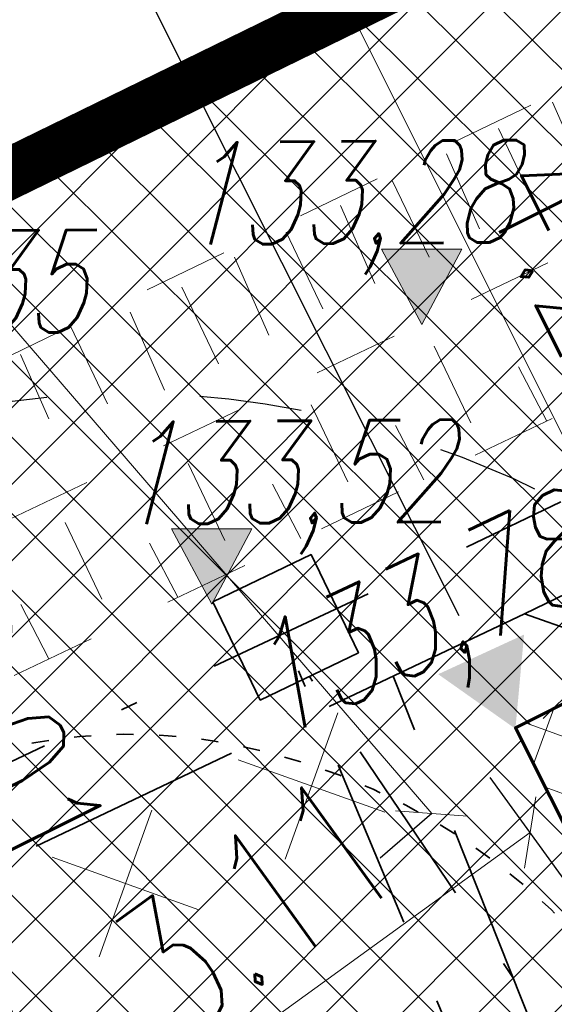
# Model space of a CAD drawing. Header units: metres. Extents: x 7472034 to 8439876, y 5890181 to 5961460.
# Tile 178 of 202: x 8439514.92 to 8439518.06, y 5890412.9 to 5890418.68. Entities that reach past the tile are written whole.
import ezdxf
from ezdxf import colors
from ezdxf.entities.mleader import LeaderData, LeaderLine
from ezdxf.math import Vec2, Vec3

# ---------------------------------------------------------------- set-up
doc = ezdxf.new("R2010")
doc.units = ezdxf.units.M
doc.header["$MEASUREMENT"] = 0
for name, pattern in [('$0$L218_500', [1, 0.5, -0.5]), ('ACAD_ISO03W100', [30, 12, -18]), ('ACAD_ISO07W100', [3, 0, -3]), ('BUW', [1.5, 1, -0.5]), ('CENTER', [2, 1.25, -0.25, 0.25, -0.25]), ('DASHDOTX2', [2, 1, -0.5, 0, -0.5]), ('DASHED', [19.049999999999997, 12.7, -6.349999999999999])]:
    doc.linetypes.add(name, pattern=pattern)
doc.layers.get('0').update_dxf_attribs({"linetype": 'CONTINUOUS', "lineweight": 5})
doc.layers.get('Defpoints').update_dxf_attribs({"linetype": 'CONTINUOUS'})
for name, color, linetype, lineweight in [('### rzędne', 172, 'CONTINUOUS', 35), ('_a_widok', 7, 'CONTINUOUS', 5), ('_IS.KD.opis.2', 7, 'CONTINUOUS', 18), ('a___skarpa', 7, 'CONTINUOUS', 5), ('a_opisy', 7, 'CONTINUOUS', 18), ('E_Kable_ziemia2', 10, 'DASHED', 35), ('E_Kanal_sterownicze', 10, 'DASHDOTX2', 35), ('KOLOR-OBIEKT', 21, 'CONTINUOUS', 13), ('T_strefa-5', 200, 'ACAD_ISO03W100', 50), ('T_strefa-Z1', 140, 'CONTINUOUS', 35), ('ZAG-obrys 018 wymiary', 7, 'CONTINUOUS', 18), ('ZAG-OBRYS018', 7, 'CONTINUOUS', 18), ('ZAG-OBRYS070', 7, 'CONTINUOUS', 70), ('ZAG-OPIS_020', 7, 'CONTINUOUS', 25)]:
    doc.layers.add(name, color=color, linetype=linetype, lineweight=lineweight)
for name, color, linetype in [('-rzedne proj', 7, 'CONTINUOUS'), ('100_rzut_wym_wew', 7, 'CONTINUOUS'), ('_IS.BLOK.KD.doziemne', 7, 'CONTINUOUS'), ('malowanki', 252, 'CONTINUOUS')]:
    doc.layers.add(name, color=color, linetype=linetype)
doc.styles.add('DIM', font='simplex.shx', dxfattribs={"width": 0.8})
doc.styles.add('RS', font='Romans.shx', dxfattribs={"width": 0.7})
doc.styles.add('style2', font='romans.shx', dxfattribs={"width": 0.7, "oblique": 15})
doc.dimstyles.new('DIM-WEW_500', dxfattribs={"dimscale": 5, "dimtxt": 18, "dimasz": 10, "dimexe": 4, "dimexo": 8, "dimgap": 5, "dimtad": 1, "dimlfac": 0.01, "dimzin": 9, "dimdsep": 46, "dimtxsty": 'DIM', "dimblk": 'ARCHTICK', "dimcen": 5, "dimclrt": 112, "dimadec": 4, "dimazin": 2, "dimtfac": 4, "dimtmove": 0, "dimatfit": 3, "dimldrblk": 'ARCHTICK', "dimfxl": 0, "dimtolj": 1, "dimlwd": 13, "dimarcsym": 0})
pattern_1 = [(45, (967499.2092647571, -71042.97165620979), (-0.2245064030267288, 0.2245064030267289), []), (135, (967499.2092647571, -71042.97165620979), (-0.2245064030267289, -0.2245064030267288), [])]

# ---------------------------------------------------------------- blocks, each defined once
blk = doc.blocks.new('_Oblique')
at = {"color": 0, "linetype": 'ByBlock', "lineweight": -2}
blk.add_line((-0.5, -0.5), (0.5, 0.5), dxfattribs=at)
blk = doc.blocks.new('*D78')
at = {"layer": 'Defpoints', "color": 0, "linetype": 'Continuous'}
for p in [(8439519.37972904, 5890413.270941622), (8439517.548910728, 5890412.352019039), (8439521.080695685, 5890402.882681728, 2.534048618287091e-06)]:
    blk.add_point(p, dxfattribs=at)
at = {"layer": 'ZAG-obrys 018 wymiary', "color": 0, "linetype": 'Continuous', "lineweight": -2}
for p, q in [((8439518.66473697, 5890412.912073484), (8439517.191414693, 5890412.17258497)), ((8439521.795687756, 5890403.241549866), (8439522.413536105, 5890403.551659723))]:
    blk.add_line(p, q, dxfattribs=at)
at = {"layer": 'ZAG-obrys 018 wymiary', "color": 0, "linetype": 'Continuous', "lineweight": 13}
blk.add_line((8439522.056040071, 5890403.372225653), (8439517.548910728, 5890412.352019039), dxfattribs=at)
at = {"layer": 'ZAG-obrys 018 wymiary', "color": 0, "linetype": 'Continuous', "lineweight": 13, "xscale": 0.3, "yscale": 0.3, "zscale": 0.3}
for p, rotation in [((8439517.548910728, 5890412.352019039), 116.652946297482), ((8439522.056040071, 5890403.372225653), 296.6529462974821)]:
    blk.add_blockref('_Oblique', p, dxfattribs=dict(at, rotation=rotation))
at = {"layer": 'ZAG-obrys 018 wymiary', "color": 112, "linetype": 'Continuous', "lineweight": 25, "insert": (8439520.66951706, 5890407.472207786), "char_height": 0.8, "attachment_point": 5, "rotation": 296.652946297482, "style": 'RS'}
blk.add_mtext('\\A1;10.05', dxfattribs=at)
blk = doc.blocks.new('_ArchTick')
at = {"layer": '100_rzut_wym_wew', "color": 0, "linetype": 'Continuous', "const_width": 0.15}
blk.add_lwpolyline([(-0.5, -0.5), (0.5, 0.5)], dxfattribs=at)
blk = doc.blocks.new('*D68')
at = {"layer": 'Defpoints', "color": 0, "linetype": 'Continuous'}
for p in [(8439515.57579576, 5890419.016945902), (8439524.33265936, 5890417.710615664, -4.089710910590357e-08), (8439517.862210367, 5890414.46240234, -4.089710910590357e-08)]:
    blk.add_point(p, dxfattribs=at)
at = {"layer": 'ZAG-obrys 018 wymiary', "color": 0, "linetype": 'Continuous', "lineweight": -2}
for p, q in [((8439523.97374076, 5890418.425582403), (8439521.866785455, 5890422.622642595)), ((8439517.503291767, 5890415.17736908), (8439515.396336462, 5890419.374429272))]:
    blk.add_line(p, q, dxfattribs=at)
at = {"layer": 'ZAG-obrys 018 wymiary', "color": 0, "linetype": 'Continuous', "lineweight": 13}
blk.add_line((8439522.046244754, 5890422.265159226), (8439515.57579576, 5890419.016945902), dxfattribs=at)
at = {"layer": 'ZAG-obrys 018 wymiary', "color": 0, "linetype": 'Continuous', "lineweight": 13, "xscale": 0.3, "yscale": 0.3, "zscale": 0.3}
for p, rotation in [((8439522.046244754, 5890422.265159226), 26.65699005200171), ((8439515.57579576, 5890419.016945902), 206.6569900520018)]:
    blk.add_blockref('_Oblique', p, dxfattribs=dict(at, rotation=rotation))
at = {"layer": 'ZAG-obrys 018 wymiary', "color": 112, "linetype": 'Continuous', "lineweight": 25, "insert": (8439518.987712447, 5890421.401113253), "char_height": 0.8, "attachment_point": 5, "rotation": 26.656990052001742, "style": 'RS'}
blk.add_mtext('\\A1;7.24', dxfattribs=at)
blk = doc.blocks.new('A$C6DF46E0F')
at = {"color": 5, "linetype": '$0$L218_500'}
for p, q in [((32.08830985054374, 15.71734409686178), (12.58484177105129, 6.673957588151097)), ((32.18667385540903, 14.76772927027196), (12.28783527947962, 5.627612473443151)), ((32.19586391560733, 13.8574983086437), (12.64884080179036, 4.86096044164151)), ((25.86565276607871, 12.78731132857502), (26.04390040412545, 12.36599068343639)), ((25.54614889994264, 12.63713310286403), (25.86327968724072, 11.94809439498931)), ((25.23938901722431, 12.49294500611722), (25.4261479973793, 12.05150625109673)), ((24.91927016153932, 12.34247771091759), (25.24552728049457, 11.63360996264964)), ((24.61312527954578, 12.19857868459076), (24.80839559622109, 11.73702181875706)), ((24.29239142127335, 12.04782232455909), (24.62777488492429, 11.31912553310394)), ((23.98686152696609, 11.90421236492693), (24.19064319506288, 11.42253738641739)), ((23.67463902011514, 11.73333788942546), (24.01002248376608, 11.00464109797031)), ((23.36910913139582, 11.58972793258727), (23.5728907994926, 11.10805295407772)), ((23.0187542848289, 11.50898615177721), (23.35413774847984, 10.78028936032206)), ((22.72082131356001, 11.35215490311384), (22.8820462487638, 10.97107048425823)), ((25.15147740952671, 11.36598403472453), (25.43658115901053, 10.74653134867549)), ((25.64507904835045, 11.23743716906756), (25.80600487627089, 10.91655899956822)), ((24.42440304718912, 11.03134731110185), (24.7095067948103, 10.41189462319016)), ((24.91800468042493, 10.90280044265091), (25.0789305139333, 10.58192227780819)), ((23.69732869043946, 10.6967105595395), (23.98243243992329, 10.07725787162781)), ((24.19093032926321, 10.56816369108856), (24.35185615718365, 10.24728552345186)), ((22.97025432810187, 10.36207382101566), (23.2553580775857, 9.742621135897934)), ((23.46385595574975, 10.23352695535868), (23.62478180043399, 9.912648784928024)), ((22.70186881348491, 9.882821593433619), (22.86279464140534, 9.561943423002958))]:
    blk.add_line(p, q, dxfattribs=at)
blk = doc.blocks.new('*D62')
at = {"layer": 'Defpoints', "color": 0, "linetype": 'Continuous'}
for p in [(8439516.849244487, 5890418.754865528), (8439515.940915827, 5890418.300146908), (8439517.833340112, 5890414.519911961, -4.089710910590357e-08)]:
    blk.add_point(p, dxfattribs=at)
at = {"layer": 'ZAG-obrys 018 wymiary', "color": 0, "linetype": 'Continuous', "lineweight": -2}
for p, q in [((8439516.65628288, 5890418.658266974), (8439517.206928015, 5890418.933925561)), ((8439518.548707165, 5890414.878032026), (8439519.0993523, 5890415.153690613))]:
    blk.add_line(p, q, dxfattribs=at)
at = {"layer": 'ZAG-obrys 018 wymiary', "color": 0, "linetype": 'Continuous', "lineweight": 13}
blk.add_line((8439518.741668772, 5890414.97463058), (8439516.849244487, 5890418.754865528), dxfattribs=at)
at = {"layer": 'ZAG-obrys 018 wymiary', "color": 0, "linetype": 'Continuous', "lineweight": 13, "xscale": 0.3, "yscale": 0.3, "zscale": 0.3}
for p, rotation in [((8439516.849244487, 5890418.754865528), 116.5930152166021), ((8439518.741668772, 5890414.97463058), 296.5930152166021)]:
    blk.add_blockref('_Oblique', p, dxfattribs=dict(at, rotation=rotation))
at = {"layer": 'ZAG-obrys 018 wymiary', "color": 112, "linetype": 'Continuous', "lineweight": 25, "insert": (8439518.33198192, 5890417.133338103), "char_height": 0.8, "attachment_point": 5, "rotation": 296.5930152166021, "style": 'RS'}
blk.add_mtext('\\A1;4.23', dxfattribs=at)
blk = doc.blocks.new('ŚMIETNIK')
at = {"layer": '-rzedne proj'}
blk.add_hatch(color=256, dxfattribs=at).paths.add_polyline_path([(2.647149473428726, 549.3046164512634), (49.79306289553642, 519.9676146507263), (51.6266950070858, 575.4656744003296)])
at = {"lineweight": 70, "ltscale": 0.1}
blk.add_lwpolyline([(-177.7778443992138, 549.0451961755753), (-177.7778443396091, -174.9548038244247), (3.222155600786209, -174.9548038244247), (3.222155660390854, 549.0451961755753)], close=True, dxfattribs=at)
at = {"layer": '-rzedne proj', "insert": (123.2067765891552, 678.8540525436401, 4.089711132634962e-06), "char_height": 64.00000000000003, "width": 431.2306289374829, "attachment_point": 1, "rotation": 268.54799222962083, "style": 'style2'}
blk.add_mtext('133,78', dxfattribs=at)
blk = doc.blocks.new('A$C2D0F1821')
at = {"ltscale": 0.1}
for p, q in [((0.4569985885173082, 0.9141682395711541), (0.4569985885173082, 0)), ((0.9140827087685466, 0.4570841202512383), (-8.553080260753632e-05, 0.4570841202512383))]:
    blk.add_line(p, q, dxfattribs=at)
blk = doc.blocks.new('*D49')
at = {"layer": 'Defpoints', "color": 0, "linetype": 'Continuous'}
for p in [(8439511.426481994, 5890422.112942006), (8439510.820207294, 5890421.590992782), (8439517.94810176, 5890414.537697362, -4.089710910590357e-08)]:
    blk.add_point(p, dxfattribs=at)
at = {"layer": 'ZAG-obrys 018 wymiary', "color": 0, "linetype": 'Continuous', "lineweight": -2}
for p, q in [((8439510.820207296, 5890421.590992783), (8439510.517069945, 5890421.33001817)), ((8439517.341827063, 5890414.015748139), (8439517.038689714, 5890413.754773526))]:
    blk.add_line(p, q, dxfattribs=at)
at = {"layer": 'ZAG-obrys 018 wymiary', "color": 0, "linetype": 'Continuous', "lineweight": 13}
blk.add_line((8439517.341827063, 5890414.015748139), (8439510.820207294, 5890421.590992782), dxfattribs=at)
at = {"layer": 'ZAG-obrys 018 wymiary', "color": 0, "linetype": 'Continuous', "lineweight": 13, "xscale": 0.3, "yscale": 0.3, "zscale": 0.3}
for p, rotation in [((8439510.820207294, 5890421.590992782), 130.7255585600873), ((8439517.341827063, 5890414.015748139), 310.7255585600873)]:
    blk.add_blockref('_Oblique', p, dxfattribs=dict(at, rotation=rotation))
at = {"layer": 'ZAG-obrys 018 wymiary', "color": 112, "linetype": 'Continuous', "lineweight": 25, "insert": (8439513.671871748, 5890419.19824661), "char_height": 0.8, "attachment_point": 5, "rotation": 310.7255585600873, "style": 'RS'}
blk.add_mtext('\\A1;10', dxfattribs=at)
blk = doc.blocks.new('Studnia SK1_v2')
at = {"color": 0, "linetype": 'Continuous', "ltscale": 2}
blk.add_lwpolyline([(0, 0.6399999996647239), (0.6400000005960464, 0.6399999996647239), (0.6400000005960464, 0), (0, 0), (0, 0.6399999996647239)], dxfattribs=at)
blk = doc.blocks.new('Elektryk_v3')
at = {"layer": 'E_Kable_ziemia2', "color": 1, "ltscale": 0.1}
for points in [[(18.5745211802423, -36.46372689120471), (14.12458641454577, -36.31712531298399), (8.306675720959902, -39.11637794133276), (-3.567012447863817, -44.76489080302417), (-7.220454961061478, -45.11062588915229), (-16.17304827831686, -49.35155237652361), (-17.8487214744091, -50.20456783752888), (-24.47044712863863, -58.37494259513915), (-25.34581779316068, -59.31437533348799)], [(9.277824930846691, -39.46023869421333), (8.306675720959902, -39.11637794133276)], [(9.069457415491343, -43.33818122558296), (7.534778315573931, -39.48358249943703)]]:
    blk.add_lwpolyline(points, dxfattribs=at)
at = {"layer": 'E_Kanal_sterownicze', "color": 1}
for points in [[(17.79171593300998, -35.89242132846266), (14.19706726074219, -35.72738685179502), (7.966954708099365, -38.7249679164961)], [(7.388746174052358, -38.99935882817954), (-3.811015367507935, -44.26150424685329)], [(11.66507788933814, -50.60826222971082), (6.969798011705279, -39.42961844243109)]]:
    blk.add_lwpolyline(points, dxfattribs=at)
at = {"layer": 'E_Kanal_sterownicze', "color": 1, "elevation": 3.638052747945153e-06}
blk.add_lwpolyline([(9.078654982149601, -42.4946976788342), (7.043538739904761, -39.48447949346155)], dxfattribs=at)
at = {"layer": 'E_Kanal_sterownicze', "color": 1, "rotation": 25.73905802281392}
blk.add_blockref('Studnia SK1_v2', (6.755288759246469, -39.62344693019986), dxfattribs=at)
blk = doc.blocks.new('*D104')
at = {"layer": 'Defpoints', "color": 0, "linetype": 'Continuous'}
for p in [(8439519.830998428, 5890420.199145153), (8439515.889692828, 5890418.293118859), (8439522.900502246, 5890403.79607729, 2.493151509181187e-06)]:
    blk.add_point(p, dxfattribs=at)
at = {"layer": 'ZAG-obrys 018 wymiary', "color": 0, "linetype": 'Continuous', "lineweight": -2}
for p, q in [((8439516.609895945, 5890418.641411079), (8439520.191099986, 5890420.373291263)), ((8439523.620705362, 5890404.14436951), (8439527.201909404, 5890405.876249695))]:
    blk.add_line(p, q, dxfattribs=at)
at = {"layer": 'ZAG-obrys 018 wymiary', "color": 0, "linetype": 'Continuous', "lineweight": 13}
blk.add_line((8439526.841807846, 5890405.702103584), (8439519.830998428, 5890420.199145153), dxfattribs=at)
at = {"layer": 'ZAG-obrys 018 wymiary', "color": 0, "linetype": 'Continuous', "lineweight": 13, "xscale": 0.3, "yscale": 0.3, "zscale": 0.3}
for p, rotation in [((8439519.830998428, 5890420.199145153), 115.8085391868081), ((8439526.841807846, 5890405.702103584), 295.8085391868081)]:
    blk.add_blockref('_Oblique', p, dxfattribs=dict(at, rotation=rotation))
at = {"layer": 'ZAG-obrys 018 wymiary', "color": 112, "linetype": 'Continuous', "lineweight": 25, "insert": (8439525.607224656, 5890409.633143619), "char_height": 0.8, "attachment_point": 5, "rotation": 295.8085391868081, "style": 'RS'}
blk.add_mtext('\\A1;16.1', dxfattribs=at)
blk = doc.blocks.new('*D107')
at = {"layer": 'Defpoints', "color": 0, "linetype": 'Continuous'}
for p in [(8439512.883772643, 5890416.866124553), (8439511.193328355, 5890416.025244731), (8439513.869690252, 5890410.644879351, 3.638050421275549e-06)]:
    blk.add_point(p, dxfattribs=at)
at = {"layer": 'ZAG-obrys 018 wymiary', "color": 0, "linetype": 'Continuous', "lineweight": -2}
for p, q in [((8439511.909604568, 5890416.381542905), (8439513.241910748, 5890417.04427364)), ((8439514.585966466, 5890411.001177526), (8439515.918272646, 5890411.663908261))]:
    blk.add_line(p, q, dxfattribs=at)
at = {"layer": 'ZAG-obrys 018 wymiary', "color": 0, "linetype": 'Continuous', "lineweight": 13}
blk.add_line((8439515.560134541, 5890411.485759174), (8439512.883772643, 5890416.866124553), dxfattribs=at)
at = {"layer": 'ZAG-obrys 018 wymiary', "color": 0, "linetype": 'Continuous', "lineweight": 13, "xscale": 0.3, "yscale": 0.3, "zscale": 0.3}
for p, rotation in [((8439512.883772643, 5890416.866124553), 116.4471876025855), ((8439515.560134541, 5890411.485759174), 296.4471876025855)]:
    blk.add_blockref('_Oblique', p, dxfattribs=dict(at, rotation=rotation))
at = {"layer": 'ZAG-obrys 018 wymiary', "color": 112, "linetype": 'Continuous', "lineweight": 25, "insert": (8439514.759160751, 5890414.443165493), "char_height": 0.8, "attachment_point": 5, "rotation": 296.4471876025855, "style": 'RS'}
blk.add_mtext('\\A1;6.01', dxfattribs=at)
blk = doc.blocks.new('*D124')
at = {"layer": 'Defpoints', "color": 0, "linetype": 'Continuous'}
for p in [(8439517.920177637, 5890413.904382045), (8439518.645373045, 5890412.902289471, -4.089710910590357e-08), (8439516.122719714, 5890411.076693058)]:
    blk.add_point(p, dxfattribs=at)
at = {"layer": 'ZAG-obrys 018 wymiary', "color": 0, "linetype": 'Continuous', "lineweight": -2}
for p, q in [((8439518.17635946, 5890413.550383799), (8439517.685670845, 5890414.228429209)), ((8439515.65370613, 5890411.724787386), (8439515.163017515, 5890412.402832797))]:
    blk.add_line(p, q, dxfattribs=at)
at = {"layer": 'ZAG-obrys 018 wymiary', "color": 0, "linetype": 'Continuous', "lineweight": 13}
blk.add_line((8439515.397524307, 5890412.078785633), (8439517.920177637, 5890413.904382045), dxfattribs=at)
at = {"layer": 'ZAG-obrys 018 wymiary', "color": 0, "linetype": 'Continuous', "lineweight": 13, "xscale": 0.3, "yscale": 0.3, "zscale": 0.3}
for p, rotation in [((8439517.920177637, 5890413.904382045), 35.89254687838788), ((8439515.397524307, 5890412.078785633), 215.8925468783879)]:
    blk.add_blockref('_Oblique', p, dxfattribs=dict(at, rotation=rotation))
at = {"layer": 'ZAG-obrys 018 wymiary', "color": 112, "linetype": 'Continuous', "lineweight": 25, "insert": (8439516.307090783, 5890413.477654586), "char_height": 0.8, "attachment_point": 5, "rotation": 35.89254687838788, "style": 'RS'}
blk.add_mtext('\\A1;3.11', dxfattribs=at)
blk = doc.blocks.new('A$C76AD686A')
at = {"layer": 'T_strefa-5', "color": 151, "lineweight": 30, "ltscale": 0.05, "elevation": -2.493151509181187e-06}
blk.add_lwpolyline([(-4.596447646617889, 2.08166304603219, 0.167054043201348), (-2.25509262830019, 4.47464906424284, 0.4884277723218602), (-6.32595912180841, 12.58382518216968, 0.1670540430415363), (-9.643740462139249, 12.13588281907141), (-14.18913579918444, 9.854060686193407, 0.1670540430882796), (-16.53049081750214, 7.461074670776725, 0.4884277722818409), (-12.45962432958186, -0.6481014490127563, 0.1670540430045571), (-9.141842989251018, -0.2001590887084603)], format="xyb", close=True, dxfattribs=at)
at = {"layer": 'T_strefa-Z1', "color": 145, "linetype": 'ACAD_ISO07W100', "lineweight": 35, "ltscale": 0.05, "elevation": -2.493151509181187e-06, "flags": 128}
blk.add_lwpolyline([(-5.493744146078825, 3.869079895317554, 0.167054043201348), (-4.061653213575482, 5.332750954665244, 0.4884277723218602), (-6.71712139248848, 10.62245013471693, 0.1670540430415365), (-8.746443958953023, 10.34846597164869), (-13.29183929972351, 8.066643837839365, 0.1670540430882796), (-14.72393023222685, 6.602972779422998, 0.4884277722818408), (-12.0684620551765, 1.313273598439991, 0.1670540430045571), (-10.03913948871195, 1.587257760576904)], format="xyb", close=True, dxfattribs=at)
blk = doc.blocks.new('23123')
at = {"layer": 'a_opisy', "linetype": '$0$L218_500'}
blk.add_hatch(color=250, dxfattribs=at).paths.add_polyline_path([(8443019.232991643, 5888878.045012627), (8443018.761079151, 5888878.045012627), (8443018.28916666, 5888878.045012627), (8443018.761079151, 5888877.16129482)])
at = {"layer": 'a_opisy', "color": 250, "linetype": 'CENTER'}
for points in [[(8443018.28916666, 5888878.045012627), (8443018.761079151, 5888878.045012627)], [(8443019.232991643, 5888878.045012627), (8443018.761079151, 5888877.16129482), (8443018.28916666, 5888878.045012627)], [(8443018.28916666, 5888878.045012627), (8443018.761079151, 5888877.16129482), (8443019.232991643, 5888878.045012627)], [(8443019.232991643, 5888878.045012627), (8443018.761079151, 5888878.045012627)]]:
    blk.add_lwpolyline(points, dxfattribs=at)
blk = doc.blocks.new('A$C2C426404')
at = {"layer": '### rzędne', "color": 0, "linetype": '$0$L218_500', "lineweight": 25, "xscale": 0.5, "yscale": 0.5, "zscale": 0.5}
for p in [(-4221430.831056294, -2944387.577422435), (-4221432.063773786, -2944389.218660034)]:
    blk.add_blockref('23123', p, dxfattribs=at)
at = {"layer": '### rzędne', "color": 0, "linetype": 'CENTER', "lineweight": 25, "char_height": 0.6, "attachment_point": 1, "rotation": 0.4319074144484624, "style": 'style2'}
for s, insert in [('133,28', (77.10762582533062, 52.07096743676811)), ('133,35', (74.5911072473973, 51.54343525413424)), ('133,52', (76.73155722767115, 50.42972983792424))]:
    blk.add_mtext(s, dxfattribs=dict(at, insert=insert))
blk = doc.blocks.new('JPII.KD_aktualizacja rzędnych_20.12.2024')
at = {"layer": '_IS.KD.opis.2', "color": 0}
ml = blk.add_multileader_mtext('Standard', dxfattribs=at)
ml.set_content('\\A1;{\\C134;W3\\H0.7x;\\C256;\\S133,71/131,51;}', style='RS')
ml.set_leader_properties()
ml.build(insert=Vec2(0, 0))
ml.multileader.update_dxf_attribs({"text_left_attachment_type": 2, "text_right_attachment_type": 2, "dogleg_length": 0.2, "arrow_head_size": 0.25})
ctx = ml.context
ctx.base_point, ctx.char_height, ctx.arrow_head_size, ctx.landing_gap_size, ctx.plane_origin = Vec3(8438654.720560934, 5890716.656014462), 0.75, 0.25, 0.3, Vec3(8438613.163879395, 5890690.614610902)
ctx.left_attachment, ctx.right_attachment, ctx.text_align_type = 2, 2, 1
notes = []
notes.append((ctx, [(1, (1, 1, 0), (8438658.233060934, 5890716.656014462), (-1, 0), 0.2, [(3, [(8438661.414281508, 5890707.550637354)], 0, [])])]))
ctx.mtext.insert, ctx.mtext.width, ctx.mtext.alignment, ctx.mtext.flow_direction = Vec3(8438656.376810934, 5890717.368514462), 9.34447490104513, 2, 5
for ctx, leaders in notes:
    for number, flags, end, landing, length, lines in leaders:
        leader = LeaderData()
        leader.index, (leader.has_last_leader_line, leader.has_dogleg_vector, leader.attachment_direction) = number, flags
        leader.last_leader_point, leader.dogleg_vector, leader.dogleg_length = Vec3(end), Vec3(landing), length
        for number, points, colour, breaks in lines:
            line = LeaderLine()
            line.index, line.vertices, line.color, line.breaks = number, Vec3.list(points), colors.encode_raw_color(colour), breaks
            leader.lines.append(line)
        ctx.leaders.append(leader)

msp = doc.modelspace()

# ---------------------------------------------------------------- hatches: boundary and pattern name
at = {"layer": 'KOLOR-OBIEKT', "lineweight": 9}
h = msp.add_hatch(dxfattribs=at)
h.set_pattern_fill('ANSI37', color=73, scale=0.1)
h.set_pattern_definition(pattern_1)
edge = h.paths.add_edge_path()
edge.add_arc((8439443.60123986, 5890379.17988472), 6.652831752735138, 296.7043321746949, 335.0331150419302)
edge.add_arc((8439476.194075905, 5890367.917634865), 27.87464989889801, 155.1393615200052, 162.3446315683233, ccw=False)
edge.add_arc((8439457.399943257, 5890376.211109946), 7.345078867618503, 127.98309878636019, 152.2023641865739, ccw=False)
edge.add_arc((8439457.741930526, 5890376.488713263), 7.349948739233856, 107.1989600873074, 131.4182254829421, ccw=False)
edge.add_line((8439455.568618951, 5890383.509999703), (8439473.898437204, 5890392.710084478))
edge.add_arc((8439481.742870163, 5890376.384611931), 18.11232128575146, 99.26977735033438, 115.6644084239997, ccw=False)
edge.add_line((8439478.825278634, 5890394.260401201), (8439481.377171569, 5890394.321440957))
edge.add_arc((8439482.909595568, 5890377.390082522), 17.00056533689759, 88.22393661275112, 95.17163768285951, ccw=False)
edge.add_arc((8439482.561499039, 5890405.235869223), 10.88860248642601, 274.6092070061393, 298.9976789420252)
edge.add_arc((8443006.923870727, 5883371.657126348), 7856.29059094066, 116.59181359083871, 116.61107962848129, ccw=False)
edge.add_arc((8439465.895823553, 5890431.340313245), 42.15757971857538, 305.2087751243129, 306.7865132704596)
edge.add_arc((8439488.80074795, 5890400.283338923), 3.577668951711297, 310.8590814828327, 340.7280968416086)
edge.add_line((8439492.177934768, 5890399.102523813), (8439493.275267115, 5890403.980640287))
edge.add_line((8439493.275267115, 5890403.980640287), (8439502.266345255, 5890408.28072203))
edge.add_line((8439502.266345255, 5890408.28072203), (8439504.844191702, 5890407.694009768))
edge.add_line((8439504.844191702, 5890407.694009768), (8439506.125281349, 5890405.329609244))
edge.add_arc((8439507.019670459, 5890405.776898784), 0.9999999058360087, 206.5699188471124, 283.6833393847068)
edge.add_line((8439507.256226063, 5890404.805280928), (8439511.624560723, 5890406.970734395))
edge.add_line((8439511.624560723, 5890406.970734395), (8439511.39896348, 5890407.420225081))
edge.add_line((8439511.39896348, 5890407.420225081), (8439510.561982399, 5890407.017405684))
edge.add_line((8439510.561982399, 5890407.017405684), (8439509.330427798, 5890409.481424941))
edge.add_line((8439509.330427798, 5890409.481424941), (8439512.635426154, 5890411.138401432))
edge.add_line((8439512.635426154, 5890411.138401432), (8439512.638568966, 5890411.136467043))
edge.add_line((8439512.638568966, 5890411.136467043), (8439515.998443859, 5890412.829496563))
edge.add_line((8439515.998443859, 5890412.829496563), (8439517.239018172, 5890410.325621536))
edge.add_line((8439517.239018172, 5890410.325621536), (8439513.919446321, 5890408.633274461))
edge.add_line((8439513.919446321, 5890408.633274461), (8439514.091312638, 5890408.235941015))
edge.add_line((8439514.091312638, 5890408.235941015), (8439518.839102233, 5890410.604261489))
edge.add_line((8439518.839102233, 5890410.604261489), (8439518.585943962, 5890412.843737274))
edge.add_line((8439518.585943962, 5890412.843737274), (8439518.274555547, 5890413.628049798))
edge.add_line((8439518.274555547, 5890413.628049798), (8439517.839658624, 5890414.494365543))
edge.add_line((8439517.839658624, 5890414.494365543), (8439524.310164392, 5890417.742607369))
edge.add_line((8439524.310164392, 5890417.742607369), (8439525.122207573, 5890416.124990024))
edge.add_line((8439525.122207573, 5890416.124990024), (8439526.840645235, 5890414.670893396))
edge.add_line((8439526.840645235, 5890414.670893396), (8439527.244697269, 5890414.489695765))
edge.add_arc((8439552.769967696, 5890317.570311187), 100.2242811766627, 102.79246926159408, 104.75471345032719, ccw=False)
edge.add_arc((8439529.321881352, 5890420.105147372), 4.960037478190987, 284.6730648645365, 320.3902958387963)
edge.add_arc((8435016.013859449, 5889290.11735932), 4655.555010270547, 14.00691021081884, 14.04831962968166)
edge.add_line((8439532.327549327, 5890420.207226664), (8439525.877549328, 5890423.127226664))
edge.add_line((8439525.877549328, 5890423.127226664), (8439431.028022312, 5890376.803268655))
edge.add_line((8439431.028022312, 5890376.803268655), (8439435.479127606, 5890375.417226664))
edge.add_line((8439435.479127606, 5890375.417226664), (8439446.590932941, 5890373.236661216))
edge = h.paths.add_edge_path()
edge.add_arc((8439530.228804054, 5890405.916425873), 3.001836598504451, 99.44813666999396, 208.2631515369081)
edge.add_line((8439527.5848402, 5890404.494990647), (8439533.209264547, 5890393.206690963))
edge.add_line((8439533.209264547, 5890393.206690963), (8439519.17443581, 5890386.185049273))
edge.add_line((8439519.17443581, 5890386.185049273), (8439523.57812012, 5890377.411604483))
edge.add_line((8439523.57812012, 5890377.411604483), (8439517.455507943, 5890374.324033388))
edge.add_line((8439517.455507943, 5890374.324033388), (8439517.445860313, 5890374.319191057))
edge.add_line((8439517.445860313, 5890374.319191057), (8439517.33905848, 5890374.265585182))
edge.add_line((8439517.33905848, 5890374.265585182), (8439516.815779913, 5890375.308140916))
edge.add_line((8439516.815779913, 5890375.308140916), (8439511.370501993, 5890372.574998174))
edge.add_line((8439511.370501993, 5890372.574998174), (8439511.888417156, 5890371.529804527))
edge.add_line((8439511.888417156, 5890371.529804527), (8439506.425671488, 5890368.787948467))
edge.add_line((8439506.425671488, 5890368.787948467), (8439505.890341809, 5890369.841556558))
edge.add_line((8439505.890341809, 5890369.841556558), (8439505.8884594, 5890369.869391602))
edge.add_line((8439505.8884594, 5890369.869391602), (8439500.283276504, 5890366.97762632))
edge.add_line((8439500.283276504, 5890366.97762632), (8439519.478066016, 5890366.160130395))
edge.add_line((8439519.478066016, 5890366.160130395), (8439542.767549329, 5890378.417226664))
edge.add_line((8439542.767549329, 5890378.417226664), (8439538.675788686, 5890394.802262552))
edge.add_line((8439538.675788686, 5890394.802262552), (8439537.066416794, 5890401.238139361))
edge.add_line((8439537.066416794, 5890401.238139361), (8439535.557306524, 5890407.69906358))
edge.add_arc((8439531.145391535, 5890400.872499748), 8.128158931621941, 57.12596579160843, 99.98506404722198)
edge = h.paths.add_edge_path()
edge.add_line((8439470.194509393, 5890384.137651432), (8439461.355169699, 5890379.697090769))
edge.add_line((8439461.355169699, 5890379.697090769), (8439460.080861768, 5890379.068371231))
edge.add_line((8439460.080861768, 5890379.068371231), (8439457.869254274, 5890377.642639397))
edge.add_arc((8439460.609507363, 5890373.444653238), 5.013190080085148, 123.1346622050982, 204.022759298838)
edge.add_line((8439456.030540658, 5890371.403786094), (8439459.447549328, 5890370.707226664))
edge.add_line((8439459.447549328, 5890370.707226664), (8439480.497107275, 5890367.736747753))
edge.add_line((8439480.497107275, 5890367.736747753), (8439497.963342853, 5890367.082590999))
edge.add_line((8439497.963342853, 5890367.082590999), (8439496.62020549, 5890369.722641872))
edge.add_line((8439496.62020549, 5890369.722641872), (8439494.91788047, 5890373.087302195))
edge.add_arc((8439489.468037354, 5890366.363615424), 8.654984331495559, 50.97371617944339, 58.22889977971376)
edge.add_line((8439494.025120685, 5890373.721722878), (8439490.036071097, 5890376.575637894))
edge.add_line((8439490.036071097, 5890376.575637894), (8439489.954459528, 5890375.592465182))
edge.add_line((8439489.954459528, 5890375.592465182), (8439490.917133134, 5890375.538648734))
edge.add_line((8439490.917133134, 5890375.538648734), (8439490.678913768, 5890371.956837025))
edge.add_line((8439490.678913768, 5890371.956837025), (8439482.55041443, 5890372.440399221))
edge.add_line((8439482.55041443, 5890372.440399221), (8439482.851718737, 5890376.020734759))
edge.add_line((8439482.851718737, 5890376.020734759), (8439487.354100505, 5890375.749064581))
edge.add_line((8439487.354100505, 5890375.749064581), (8439487.521080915, 5890378.34061919))
edge.add_line((8439487.521080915, 5890378.34061919), (8439481.803471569, 5890382.401025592))
edge.add_arc((8439487.942466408, 5890392.088814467), 11.46911116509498, 231.6002274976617, 237.6382272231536, ccw=False)
edge.add_line((8439480.818489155, 5890383.100518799), (8439480.351152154, 5890383.41057529))
edge.add_line((8439480.351152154, 5890383.41057529), (8439479.210044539, 5890382.939428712))
edge.add_line((8439479.210044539, 5890382.939428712), (8439480.412913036, 5890383.399613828))
edge.add_arc((8439474.682487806, 5890375.167564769), 10.03017472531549, 55.15777404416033, 116.5800473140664)
h.paths.add_polyline_path([(8439461.898919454, 5890370.792156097), (8439462.257176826, 5890373.552492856)], flags=16)
at = {"layer": 'KOLOR-OBIEKT', "linetype": 'Continuous', "lineweight": 9}
h = msp.add_hatch(dxfattribs=at)
h.set_pattern_fill('ANSI37', color=143, scale=0.1, angle=25)
h.set_pattern_definition([(70, (967499.4695898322, -71043.1357644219), (-0.2983524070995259, 0.1085913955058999), []), (160, (967499.4695898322, -71043.1357644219), (-0.1085913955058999, -0.2983524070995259), [])])
h.paths.add_polyline_path([(8439524.303789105, 5890417.768125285), (8439517.833340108, 5890414.51991196), (8439518.645393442, 5890412.902299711), (8439525.115889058, 5890416.15053644)])
at = {"layer": 'KOLOR-OBIEKT', "lineweight": 9}
h = msp.add_hatch(dxfattribs=at)
h.set_pattern_fill('ANSI37', color=253, scale=0.1)
h.set_pattern_definition(pattern_1)
edge = h.paths.add_edge_path()
edge.add_arc((8439529.163071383, 5890420.279666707), 5.193757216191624, 276.50229096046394, 320.0240354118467, ccw=False)
edge.add_line((8439529.751227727, 5890415.119319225), (8439525.812744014, 5890414.153171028))
edge.add_line((8439525.812744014, 5890414.153171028), (8439519.208160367, 5890410.804184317))
edge.add_line((8439519.208160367, 5890410.804184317), (8439517.988028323, 5890410.126512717))
edge.add_line((8439517.988028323, 5890410.126512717), (8439514.091312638, 5890408.235941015))
edge.add_line((8439514.091312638, 5890408.235941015), (8439511.613697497, 5890406.992378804))
edge.add_line((8439511.613697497, 5890406.992378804), (8439509.258949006, 5890405.810485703))
edge.add_line((8439509.258949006, 5890405.810485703), (8439507.371756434, 5890404.83508177))
edge.add_arc((8439506.940777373, 5890405.737469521), 1.000023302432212, 206.5712342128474, 295.5290722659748, ccw=False)
edge.add_line((8439506.046377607, 5890405.290148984), (8439504.844186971, 5890407.693988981))
edge.add_line((8439504.844186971, 5890407.693988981), (8439502.261629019, 5890408.281795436))
edge.add_line((8439502.261629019, 5890408.281795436), (8439499.350132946, 5890407.011538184))
edge.add_line((8439499.350132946, 5890407.011538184), (8439493.30510976, 5890403.995621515))
edge.add_line((8439493.30510976, 5890403.995621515), (8439492.177918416, 5890399.102451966))
edge.add_arc((8439488.801253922, 5890400.282879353), 3.577047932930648, 293.05521913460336, 340.73119789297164, ccw=False)
edge.add_line((8439490.202090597, 5890396.991537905), (8439487.801423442, 5890395.78932472))
edge.add_arc((8439482.51122255, 5890404.317896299), 10.03607286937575, 278.1216072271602, 301.8109775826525, ccw=False)
edge.add_line((8439483.9290645, 5890394.382480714), (8439478.825278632, 5890394.260401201))
edge.add_arc((8439481.742870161, 5890376.384611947), 18.11232126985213, 99.26977735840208, 115.6644084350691)
edge.add_line((8439473.898437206, 5890392.710084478), (8439455.537130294, 5890383.494194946))
edge.add_arc((8439458.368862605, 5890375.380272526), 8.593860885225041, 109.2388197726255, 150.5606865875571)
edge.add_line((8439450.884668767, 5890379.604167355), (8439456.921008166, 5890377.849276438))
edge.add_line((8439456.921008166, 5890377.849276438), (8439458.055979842, 5890377.519316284))
edge.add_arc((8439462.056345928, 5890374.376166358), 5.087466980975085, 112.4172144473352, 141.842727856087, ccw=False)
edge.add_line((8439460.116249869, 5890379.079181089), (8439470.201913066, 5890384.141371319))
edge.add_arc((8439474.670732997, 5890375.058466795), 10.12272227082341, 52.60385305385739, 116.19734301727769, ccw=False)
edge.add_line((8439480.818489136, 5890383.100518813), (8439494.035062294, 5890373.735722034))
edge.add_arc((8439499.404929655, 5890380.165137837), 8.376924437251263, 230.1312663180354, 239.1071883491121)
edge.add_arc((8439492.046879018, 5890368.073539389), 5.778072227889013, 28.405105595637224, 58.05675779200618, ccw=False)
edge.add_line((8439497.129307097, 5890370.822183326), (8439498.920012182, 5890367.249241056))
edge.add_line((8439498.920012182, 5890367.249241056), (8439502.137476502, 5890368.864147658))
edge.add_line((8439502.137476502, 5890368.864147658), (8439500.881438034, 5890371.366619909))
edge.add_arc((8439501.41146424, 5890371.651481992), 0.6017260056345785, 32.69127385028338, 208.2557647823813, ccw=False)
edge.add_line((8439501.917872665, 5890371.97648152), (8439503.213570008, 5890369.395299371))
edge.add_line((8439503.213570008, 5890369.395299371), (8439521.788261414, 5890378.745992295))
edge.add_line((8439521.788261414, 5890378.745992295), (8439512.863585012, 5890396.520876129))
edge.add_arc((8439515.497668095, 5890397.863594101), 2.956566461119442, 115.92003145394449, 207.0101116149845, ccw=False)
edge.add_line((8439514.20530482, 5890400.522744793), (8439524.043376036, 5890405.489377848))
edge.add_line((8439524.043376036, 5890405.489377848), (8439526.586557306, 5890407.103247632))
edge.add_line((8439526.586557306, 5890407.103247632), (8439529.129738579, 5890408.717117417))
edge.add_arc((8439531.212438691, 5890401.016589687), 7.97720296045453, 58.08019787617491, 105.13424418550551, ccw=False)
edge.add_line((8439535.43023892, 5890407.787551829), (8439533.14312037, 5890416.942853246))
edge = h.paths.add_edge_path(flags=16)
edge.add_line((8439502.061371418, 5890393.458260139), (8439496.04637926, 5890390.43770596))
edge.add_arc((8439496.464019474, 5890389.751908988), 0.8029575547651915, 121.3407965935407, 301.694103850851)
edge.add_line((8439496.8858806, 5890389.068700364), (8439502.900872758, 5890392.089254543))
edge.add_arc((8439502.27990767, 5890392.650368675), 0.83692694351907, 317.898520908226, 465.1363795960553)
edge = h.paths.add_edge_path(flags=16)
edge.add_line((8439505.00109902, 5890384.089630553), (8439500.444638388, 5890381.798632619))
edge.add_arc((8439500.084983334, 5890382.51322949), 0.8000002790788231, 116.620304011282, 296.7160130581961, ccw=False)
edge.add_line((8439499.72652247, 5890383.228426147), (8439504.283989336, 5890385.517420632))
edge.add_arc((8439504.642916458, 5890384.80371257), 0.7988791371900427, -63.361719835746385, 116.69803695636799, ccw=False)

# ---------------------------------------------------------------- linework, layer by layer
at = {"layer": 'ZAG-OBRYS070', "color": 196, "linetype": 'BUW', "lineweight": 50, "ltscale": 3, "const_width": 0.3, "flags": 128}
msp.add_lwpolyline([(8439542.761230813, 5890378.44277308), (8439518.201230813, 5890365.87277308), (8439498.318540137, 5890366.928954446), (8439486.18449514, 5890370.070575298), (8439475.080399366, 5890372.569959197), (8439442.183929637, 5890382.26561104), (8439442.183929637, 5890382.26561104), (8439442.183929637, 5890382.26561104), (8439482.631230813, 5890402.022773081), (8439495.031636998, 5890408.082453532), (8439507.432043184, 5890414.142133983), (8439507.432043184, 5890414.142133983), (8439525.871230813, 5890423.15277308), (8439532.321230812, 5890420.23277308), (8439542.761230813, 5890378.44277308)], close=True, dxfattribs=at)

# ---------------------------------------------------------------- block references
at = {"layer": '_a_widok', "color": 0, "linetype": 'Continuous', "lineweight": 60, "ltscale": 0.2}
msp.add_blockref('A$C2C426404', (8439438.733810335, 5890365.88383195), dxfattribs=at)
msp.add_blockref('A$C2C426404', (8439438.733810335, 5890365.88383195), dxfattribs=at)
at = {"layer": '_IS.BLOK.KD.doziemne', "linetype": '$0$L218_500'}
msp.add_blockref('JPII.KD_aktualizacja rzędnych_20.12.2024', (859.6212462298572, -295.8072097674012), dxfattribs=at)
at = {"layer": 'a___skarpa', "color": 251, "ltscale": 0.1, "rotation": 0.813318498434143}
msp.add_blockref('A$C6DF46E0F', (8439492.369237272, 5890405.038422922), dxfattribs=at)
at = {"layer": 'a_opisy', "ltscale": 0.1, "rotation": 340.2636914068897}
for p in [(8439516.051724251, 5890413.90186425), (8439514.959422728, 5890413.328853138)]:
    msp.add_blockref('A$C2D0F1821', p, dxfattribs=at)
at = {"layer": 'malowanki', "color": 1, "linetype": 'Continuous', "ltscale": 0.2}
msp.add_blockref('A$C76AD686A', (8439522.900615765, 5890403.798126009, 2.493151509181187e-06), dxfattribs=at)
at = {"layer": 'ZAG-OBRYS018', "xscale": 0.01, "yscale": 0.01, "zscale": 0.01, "rotation": 116.6569900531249}
msp.add_blockref('ŚMIETNIK', (8439522.75465943, 5890416.954396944, -4.089710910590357e-08), dxfattribs=at)
at = {"layer": 'ZAG-OPIS_020', "lineweight": 25}
msp.add_blockref('Elektryk_v3', (8439509.580092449, 5890454.305613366), dxfattribs=at)

# ---------------------------------------------------------------- dimensions: what is measured, and where the dimension line sits
at = {"layer": 'ZAG-obrys 018 wymiary', "linetype": 'Continuous', "lineweight": 25}
for base, p1, p2, angle, override, picture, middle, dimtype in [((8439515.57579576, 5890419.016945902), (8439524.33265936, 5890417.710615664, -4.089710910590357e-08), (8439517.862210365, 5890414.462402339, -4.089710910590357e-08), 206.65699005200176, {"dimscale": 0.1, "dimtxt": 8, "dimasz": 3, "dimgap": 2, "dimlfac": 1, "dimtxsty": 'RS', "dimblk1": 'Oblique', "dimblk2": 'Oblique', "dimsah": 1, "dimfxl": 50, "dimfxlon": 1}, '*D68', (8439519.256901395, 5890420.864888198), 161), ((8439510.820207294, 5890421.590992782), (8439517.948101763, 5890414.537697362, -4.089710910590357e-08), (8439511.426481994, 5890422.112942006), 130.72555856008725, {"dimscale": 0.1, "dimtxt": 8, "dimasz": 3, "dimgap": 2, "dimlfac": 1, "dimtxsty": 'RS', "dimblk1": 'Oblique', "dimblk2": 'Oblique', "dimsah": 1, "dimfxl": 50, "dimfxlon": 1}, '*D49', (8439513.217165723, 5890418.806784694), 161), ((8439519.830998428, 5890420.199145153), (8439522.900502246, 5890403.796077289, 2.493151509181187e-06), (8439515.889692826, 5890418.293118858), 115.80853918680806, {"dimscale": 0.1, "dimtxt": 8, "dimasz": 3, "dimgap": 2, "dimlfac": 1, "dimtxsty": 'RS', "dimblk1": 'Oblique', "dimblk2": 'Oblique', "dimsah": 1, "dimfxl": 50, "dimfxlon": 1}, '*D104', (8439525.067072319, 5890409.371924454), 161), ((8439517.548910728, 5890412.352019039, -4.089710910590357e-08), (8439521.080695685, 5890402.882681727, 2.493151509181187e-06), (8439519.379729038, 5890413.270941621, -4.089710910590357e-08), 116.652946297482, {"dimscale": 0.1, "dimtxt": 8, "dimasz": 3, "dimgap": 2, "dimlfac": 1, "dimtxsty": 'RS', "dimblk1": 'Oblique', "dimblk2": 'Oblique', "dimsah": 1, "dimfxl": 50, "dimfxlon": 1, "dimtfill": 0}, '*D78', (8439520.13327301, 5890407.203056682, -4.089710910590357e-08), 160)]:
    dim = msp.add_linear_dim(base=base, p1=p1, p2=p2, angle=angle, dimstyle='DIM-WEW_500', override=override, dxfattribs=at)
    dim.commit()
    dim.dimension.update_dxf_attribs({"geometry": picture, "text_midpoint": middle, "dimtype": dimtype})
for p1, p2, distance, override, picture, middle in [((8439517.83334011, 5890414.519911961, -4.089710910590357e-08), (8439515.940915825, 5890418.300146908), -1.015790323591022, {"dimscale": 0.1, "dimtxt": 8, "dimasz": 3, "dimgap": 2, "dimlfac": 1, "dimtxsty": 'RS', "dimblk1": 'Oblique', "dimblk2": 'Oblique', "dimsah": 1, "dimfxl": 50, "dimfxlon": 1, "dimtfill": 0}, '*D62', (8439518.33198192, 5890417.133338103)), ((8439513.869690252, 5890410.644879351, 3.638050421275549e-06), (8439511.193328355, 5890416.02524473), -1.888036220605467, {"dimscale": 0.1, "dimtxt": 8, "dimasz": 3, "dimgap": 2, "dimlfac": 1, "dimtxsty": 'RS', "dimblk1": 'Oblique', "dimblk2": 'Oblique', "dimsah": 1, "dimfxl": 50, "dimfxlon": 1}, '*D107', (8439514.759160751, 5890414.443165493)), ((8439516.122719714, 5890411.076693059), (8439518.645373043, 5890412.902289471, -4.089710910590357e-08), 1.236971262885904, {"dimscale": 0.1, "dimtxt": 8, "dimasz": 3, "dimgap": 2, "dimlfac": 1, "dimtxsty": 'RS', "dimblk1": 'Oblique', "dimblk2": 'Oblique', "dimsah": 1, "dimfxl": 50, "dimfxlon": 1}, '*D124', (8439516.307090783, 5890413.477654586))]:
    dim = msp.add_aligned_dim(p1=p1, p2=p2, distance=distance, dimstyle='DIM-WEW_500', override=override, dxfattribs=at)
    dim.commit()
    dim.dimension.update_dxf_attribs({"geometry": picture, "text_midpoint": middle})

doc.saveas('drawing.dxf')
